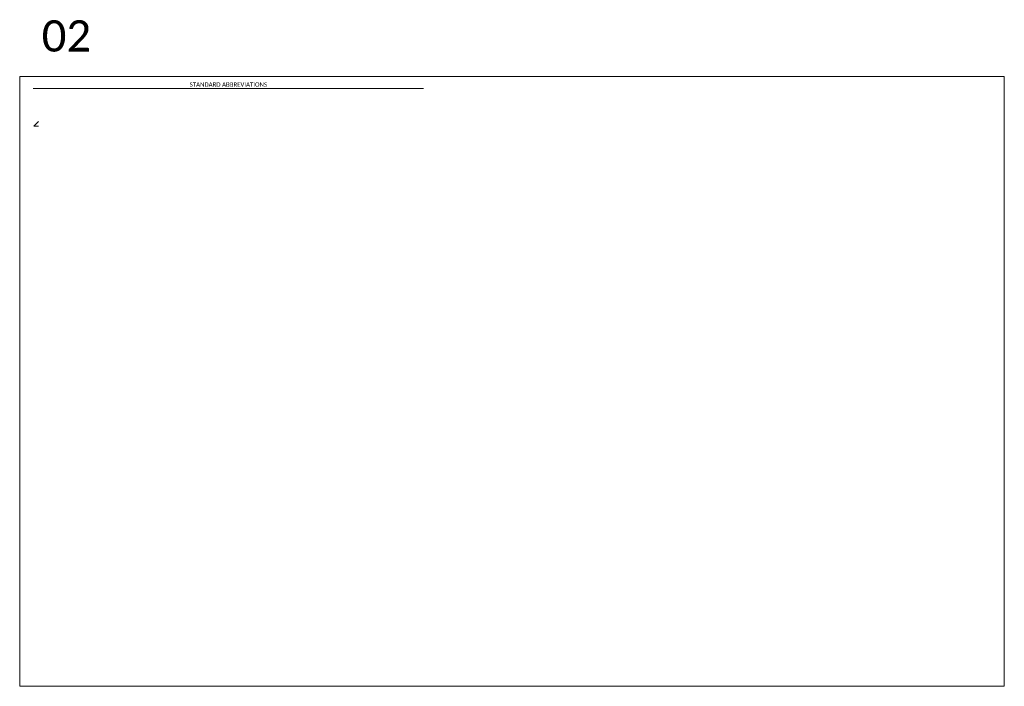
# Model space of a CAD drawing. Extents: x 3479.7 to 3573.9, y 4492.3 to 4508.3.
# Tile 4 of 5: x 3499.1 to 3514.9, y 4497.5 to 4508.2. Entities that reach past the tile are written whole.
import ezdxf

# ---------------------------------------------------------------- set-up
doc = ezdxf.new("R2010")
doc.units = 0
doc.header["$MEASUREMENT"] = 0
doc.layers.add('P_MISC_NoPlot', color=7, linetype='Continuous', lineweight=18, plot=False)
doc.layers.add('P_MISC_Text', color=7, linetype='Continuous', lineweight=0)
doc.styles.add('CalibriLight', font='calibril.ttf')

# ---------------------------------------------------------------- blocks, each defined once
blk = doc.blocks.new('Standard Abbreviations')
at = {"flags": 128}
blk.add_lwpolyline([(0.085, -0.736), (0.013, -0.736), (0.085, -0.659)], dxfattribs=at)
at = {"layer": 'P_MISC_Text'}
blk.add_line((0.003, -0.134), (6.244, -0.134), dxfattribs=at)
at = {"layer": 'P_MISC_Text', "insert": (0.003, -0.105), "char_height": 0.07, "attachment_point": 7, "style": 'CalibriLight'}
blk.add_mtext_dynamic_manual_height_columns('\\pxqc;STANDARD ABBREVIATIONS', width=6.24099, gutter_width=0.35, heights=[0], dxfattribs=at)

msp = doc.modelspace()

# ---------------------------------------------------------------- linework, layer by layer
at = {"layer": 'P_MISC_NoPlot'}
msp.add_lwpolyline([(3499.14, 4507.282), (3514.89, 4507.282), (3514.89, 4497.532), (3499.14, 4497.532)], close=True, dxfattribs=at)
msp.add_lwpolyline([(3499.14, 4507.282), (3514.89, 4507.282), (3514.89, 4497.532), (3499.14, 4497.532)], close=True, dxfattribs=at)

# ---------------------------------------------------------------- block references
at = {"layer": 'P_MISC_Text'}
msp.add_blockref('Standard Abbreviations', (3499.355, 4507.221), dxfattribs=at)

# ---------------------------------------------------------------- texts
at = {"layer": 'P_MISC_NoPlot', "style": 'CalibriLight'}
msp.add_text('02', height=0.5, dxfattribs=at).set_placement((3499.493, 4507.679))

doc.saveas('drawing.dxf')
